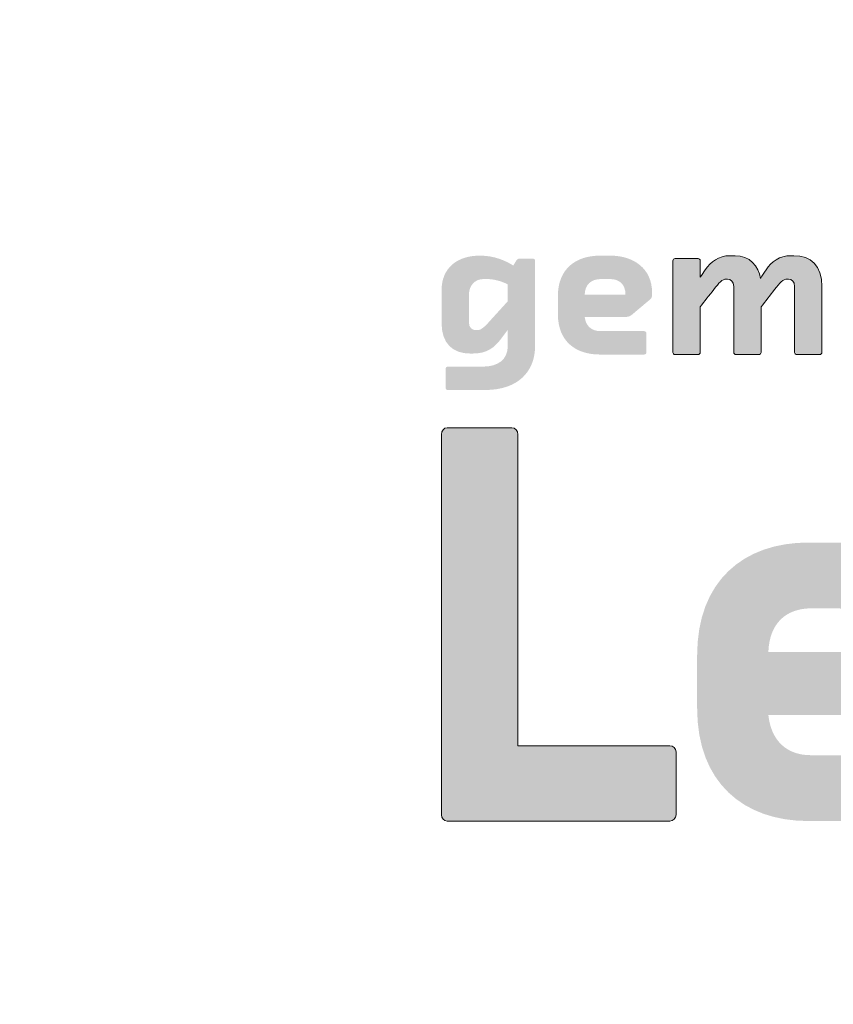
# Model space of a CAD drawing. Header units: metres. Extents: x 160756 to 160966, y 503283 to 503570.
# Tile 11 of 26: x 160865 to 160874, y 503306 to 503317. Entities that reach past the tile are written whole.
import ezdxf

# ---------------------------------------------------------------- set-up
doc = ezdxf.new("R2010")
doc.units = ezdxf.units.M
doc.header["$MEASUREMENT"] = 0
doc.linetypes.add('DGN Style 7', pattern=[13.626466, 6.13191, -2.725293, 2.04397, -2.725293])
for name, color, linetype, lineweight in [('kader', 7, 'Continuous', 0), ('tekening-onderhoek', 7, 'Continuous', 0), ('X-TA-MAATVOERING', 7, 'Continuous', 0)]:
    doc.layers.add(name, color=color, linetype=linetype, lineweight=lineweight)
doc.styles.add('ARIAL', font='arial.ttf', dxfattribs={"height": 2.5})
doc.styles.add('Style-Arial', font='arial.ttf')

# ---------------------------------------------------------------- blocks, each defined once
blk = doc.blocks.new('KA3')
at = {"linetype": 'DGN Style 7'}
blk.add_wipeout([(4200, 0), (4200, 2946), (0, 2946), (0, 0), (4200, 0), (4080, 110), (118.4, 110), (118.4, 2836), (4080, 2836), (4080, 110)], dxfattribs=at)
blk = doc.blocks.new('to-so-ru')
at = {"linetype": 'DGN Style 7'}
blk.add_wipeout([(-1922, 783.9), (0, 783.9), (0, 0), (-1922, 0)], dxfattribs=at)
at = {"layer": 'X-TA-MAATVOERING', "extrusion": (0, 0, -1)}
h = blk.add_hatch(color=256, dxfattribs=at)
edge = h.paths.add_edge_path()
edge.add_spline(control_points=[(1784.68, 496.08), (1784.68, 492.88), (1786.97, 491.28), (1790.4, 491.28)], knot_values=[0, 0, 0, 0, 1, 1, 1, 1], degree=3, periodic=0)
edge.add_line((1790.4, 491.28), (1798.53, 491.28))
edge.add_spline(control_points=[(1798.53, 491.28), (1798.8, 491.28), (1799.03, 491.01), (1799.03, 490.73)], knot_values=[0, 0, 0, 0, 1, 1, 1, 1], degree=3, periodic=0)
edge.add_line((1799.03, 490.73), (1799.03, 486.39))
edge.add_spline(control_points=[(1799.03, 486.39), (1799.03, 486.12), (1798.8, 485.89), (1798.53, 485.89)], knot_values=[0, 0, 0, 0, 1, 1, 1, 1], degree=3, periodic=0)
edge.add_line((1798.53, 485.89), (1789.89, 485.89))
edge.add_spline(control_points=[(1789.89, 485.89), (1782.26, 485.89), (1778.38, 490.19), (1778.38, 496.08)], knot_values=[0, 0, 0, 0, 1, 1, 1, 1], degree=3, periodic=0)
edge.add_line((1778.38, 496.08), (1778.38, 515.68))
edge.add_spline(control_points=[(1778.38, 515.68), (1778.38, 515.96), (1778.61, 516.19), (1778.88, 516.19)], knot_values=[0, 0, 0, 0, 1, 1, 1, 1], degree=3, periodic=0)
edge.add_line((1778.88, 516.19), (1781.94, 516.19))
edge.add_spline(control_points=[(1781.94, 516.19), (1782.31, 516.19), (1782.54, 516.05), (1782.72, 515.73)], knot_values=[0, 0, 0, 0, 1, 1, 1, 1], degree=3, periodic=0)
edge.add_line((1782.72, 515.73), (1783.41, 514.59))
edge.add_spline(control_points=[(1783.41, 514.59), (1785.19, 515.73), (1787.88, 516.87), (1790.85, 516.87)], knot_values=[0, 0, 0, 0, 1, 1, 1, 1], degree=3, periodic=0)
edge.add_line((1790.85, 516.87), (1791.22, 516.87))
edge.add_spline(control_points=[(1791.22, 516.87), (1796.24, 516.87), (1799.95, 514.13), (1799.95, 508.87)], knot_values=[0, 0, 0, 0, 1, 1, 1, 1], degree=3, periodic=0)
edge.add_line((1799.95, 508.87), (1799.95, 501.38))
edge.add_spline(control_points=[(1799.95, 501.38), (1799.95, 496.58), (1797.34, 494.3), (1793.41, 494.3)], knot_values=[0, 0, 0, 0, 1, 1, 1, 1], degree=3, periodic=0)
edge.add_line((1793.41, 494.3), (1792.77, 494.3))
edge.add_spline(control_points=[(1792.77, 494.3), (1789.39, 494.3), (1787.75, 495.62), (1785.96, 498.05)], knot_values=[0, 0, 0, 0, 1, 1, 1, 1], degree=3, periodic=0)
edge.add_line((1785.96, 498.05), (1784.68, 499.78))
edge.add_line((1784.68, 499.78), (1784.68, 496.08))
edge = h.paths.add_edge_path(flags=17)
edge.add_spline(control_points=[(1788.66, 501.98), (1789.89, 500.6), (1790.76, 499.69), (1791.72, 499.69)], knot_values=[0, 0, 0, 0, 1, 1, 1, 1], degree=3, periodic=0)
edge.add_line((1791.72, 499.69), (1792.04, 499.69))
edge.add_spline(control_points=[(1792.04, 499.69), (1792.91, 499.69), (1793.64, 500.33), (1793.64, 501.38)], knot_values=[0, 0, 0, 0, 1, 1, 1, 1], degree=3, periodic=0)
edge.add_line((1793.64, 501.38), (1793.64, 507.82))
edge.add_spline(control_points=[(1793.64, 507.82), (1793.64, 510.06), (1792.22, 511.48), (1790.26, 511.48)], knot_values=[0, 0, 0, 0, 1, 1, 1, 1], degree=3, periodic=0)
edge.add_line((1790.26, 511.48), (1789.57, 511.48))
edge.add_spline(control_points=[(1789.57, 511.48), (1787.75, 511.48), (1786.01, 510.93), (1784.68, 510.25)], knot_values=[0, 0, 0, 0, 1, 1, 1, 1], degree=3, periodic=0)
edge.add_line((1784.68, 510.25), (1784.68, 506.36))
edge.add_line((1784.68, 506.36), (1788.66, 501.98))
at = {"layer": 'X-TA-MAATVOERING'}
h = blk.add_hatch(color=256, dxfattribs=at)
edge = h.paths.add_edge_path()
edge.add_spline(control_points=[(-1757.26, 502.75), (-1756.72, 502.75), (-1756.26, 503.07), (-1755.89, 503.39)], knot_values=[0, 0, 0, 0, 1, 1, 1, 1], degree=3, periodic=0)
edge.add_line((-1755.89, 503.39), (-1751.92, 506.73))
edge.add_spline(control_points=[(-1751.92, 506.73), (-1751.55, 507.05), (-1751.42, 507.28), (-1751.42, 507.82)], knot_values=[0, 0, 0, 0, 1, 1, 1, 1], degree=3, periodic=0)
edge.add_line((-1751.42, 507.82), (-1751.42, 508.42))
edge.add_spline(control_points=[(-1751.42, 508.42), (-1751.42, 513.81), (-1755.57, 516.87), (-1760.97, 516.87)], knot_values=[0, 0, 0, 0, 1, 1, 1, 1], degree=3, periodic=0)
edge.add_line((-1760.97, 516.87), (-1763.48, 516.87))
edge.add_spline(control_points=[(-1763.48, 516.87), (-1769.1, 516.87), (-1773.12, 513.72), (-1773.12, 507.64)], knot_values=[0, 0, 0, 0, 1, 1, 1, 1], degree=3, periodic=0)
edge.add_line((-1773.12, 507.64), (-1773.12, 503.3))
edge.add_spline(control_points=[(-1773.12, 503.3), (-1773.12, 497.22), (-1769.1, 494.07), (-1763.48, 494.07)], knot_values=[0, 0, 0, 0, 1, 1, 1, 1], degree=3, periodic=0)
edge.add_line((-1763.48, 494.07), (-1753.2, 494.07))
edge.add_spline(control_points=[(-1753.2, 494.07), (-1752.92, 494.07), (-1752.7, 494.3), (-1752.7, 494.57)], knot_values=[0, 0, 0, 0, 1, 1, 1, 1], degree=3, periodic=0)
edge.add_line((-1752.7, 494.57), (-1752.7, 498.91))
edge.add_spline(control_points=[(-1752.7, 498.91), (-1752.7, 499.19), (-1752.92, 499.46), (-1753.2, 499.46)], knot_values=[0, 0, 0, 0, 1, 1, 1, 1], degree=3, periodic=0)
edge.add_line((-1753.2, 499.46), (-1763.3, 499.46))
edge.add_spline(control_points=[(-1763.3, 499.46), (-1765.35, 499.46), (-1766.72, 500.65), (-1766.95, 502.75)], knot_values=[0, 0, 0, 0, 1, 1, 1, 1], degree=3, periodic=0)
edge.add_line((-1766.95, 502.75), (-1757.26, 502.75))
edge = h.paths.add_edge_path(flags=17)
edge.add_spline(control_points=[(-1761.1, 511.48), (-1758.91, 511.48), (-1757.54, 510.2), (-1757.54, 507.91)], knot_values=[0, 0, 0, 0, 1, 1, 1, 1], degree=3, periodic=0)
edge.add_line((-1757.54, 507.91), (-1766.95, 507.91))
edge.add_spline(control_points=[(-1766.95, 507.91), (-1766.86, 510.2), (-1765.49, 511.48), (-1763.21, 511.48)], knot_values=[0, 0, 0, 0, 1, 1, 1, 1], degree=3, periodic=0)
edge.add_line((-1763.21, 511.48), (-1761.1, 511.48))
h = blk.add_hatch(color=256, dxfattribs=at)
edge = h.paths.add_edge_path()
edge.add_spline(control_points=[(-1733.41, 516.87), (-1736.11, 516.87), (-1737.89, 515.45), (-1739.17, 513.58)], knot_values=[0, 0, 0, 0, 1, 1, 1, 1], degree=3, periodic=0)
edge.add_line((-1739.17, 513.58), (-1740.31, 511.89))
edge.add_line((-1740.31, 511.89), (-1740.31, 515.68))
edge.add_spline(control_points=[(-1740.31, 515.68), (-1740.31, 515.96), (-1740.54, 516.19), (-1740.81, 516.19)], knot_values=[0, 0, 0, 0, 1, 1, 1, 1], degree=3, periodic=0)
edge.add_line((-1740.81, 516.19), (-1746.11, 516.19))
edge.add_spline(control_points=[(-1746.11, 516.19), (-1746.39, 516.19), (-1746.62, 515.96), (-1746.62, 515.68)], knot_values=[0, 0, 0, 0, 1, 1, 1, 1], degree=3, periodic=0)
edge.add_line((-1746.62, 515.68), (-1746.62, 494.57))
edge.add_spline(control_points=[(-1746.62, 494.57), (-1746.62, 494.3), (-1746.39, 494.07), (-1746.11, 494.07)], knot_values=[0, 0, 0, 0, 1, 1, 1, 1], degree=3, periodic=0)
edge.add_line((-1746.11, 494.07), (-1740.81, 494.07))
edge.add_spline(control_points=[(-1740.81, 494.07), (-1740.54, 494.07), (-1740.31, 494.3), (-1740.31, 494.57)], knot_values=[0, 0, 0, 0, 1, 1, 1, 1], degree=3, periodic=0)
edge.add_line((-1740.31, 494.57), (-1740.31, 505.04))
edge.add_line((-1740.31, 505.04), (-1737.2, 509.06))
edge.add_spline(control_points=[(-1737.2, 509.06), (-1735.97, 510.61), (-1735.28, 511.48), (-1734.23, 511.48)], knot_values=[0, 0, 0, 0, 1, 1, 1, 1], degree=3, periodic=0)
edge.add_line((-1734.23, 511.48), (-1734, 511.48))
edge.add_spline(control_points=[(-1734, 511.48), (-1733.27, 511.48), (-1732.59, 510.84), (-1732.59, 509.79)], knot_values=[0, 0, 0, 0, 1, 1, 1, 1], degree=3, periodic=0)
edge.add_line((-1732.59, 509.79), (-1732.59, 494.57))
edge.add_spline(control_points=[(-1732.59, 494.57), (-1732.59, 494.3), (-1732.36, 494.07), (-1732.09, 494.07)], knot_values=[0, 0, 0, 0, 1, 1, 1, 1], degree=3, periodic=0)
edge.add_line((-1732.09, 494.07), (-1726.83, 494.07))
edge.add_spline(control_points=[(-1726.83, 494.07), (-1726.51, 494.07), (-1726.28, 494.3), (-1726.28, 494.57)], knot_values=[0, 0, 0, 0, 1, 1, 1, 1], degree=3, periodic=0)
edge.add_line((-1726.28, 494.57), (-1726.28, 505.04))
edge.add_line((-1726.28, 505.04), (-1723.17, 509.06))
edge.add_spline(control_points=[(-1723.17, 509.06), (-1721.94, 510.61), (-1721.26, 511.48), (-1720.21, 511.48)], knot_values=[0, 0, 0, 0, 1, 1, 1, 1], degree=3, periodic=0)
edge.add_line((-1720.21, 511.48), (-1719.98, 511.48))
edge.add_spline(control_points=[(-1719.98, 511.48), (-1719.24, 511.48), (-1718.56, 510.84), (-1718.56, 509.79)], knot_values=[0, 0, 0, 0, 1, 1, 1, 1], degree=3, periodic=0)
edge.add_line((-1718.56, 509.79), (-1718.56, 494.57))
edge.add_spline(control_points=[(-1718.56, 494.57), (-1718.56, 494.3), (-1718.29, 494.07), (-1718.01, 494.07)], knot_values=[0, 0, 0, 0, 1, 1, 1, 1], degree=3, periodic=0)
edge.add_line((-1718.01, 494.07), (-1712.8, 494.07))
edge.add_spline(control_points=[(-1712.8, 494.07), (-1712.53, 494.07), (-1712.25, 494.3), (-1712.25, 494.57)], knot_values=[0, 0, 0, 0, 1, 1, 1, 1], degree=3, periodic=0)
edge.add_line((-1712.25, 494.57), (-1712.25, 509.79))
edge.add_spline(control_points=[(-1712.25, 509.79), (-1712.25, 514.59), (-1714.81, 516.87), (-1718.74, 516.87)], knot_values=[0, 0, 0, 0, 1, 1, 1, 1], degree=3, periodic=0)
edge.add_line((-1718.74, 516.87), (-1719.38, 516.87))
edge.add_spline(control_points=[(-1719.38, 516.87), (-1722.08, 516.87), (-1723.91, 515.5), (-1725.14, 513.58)], knot_values=[0, 0, 0, 0, 1, 1, 1, 1], degree=3, periodic=0)
edge.add_line((-1725.14, 513.58), (-1726.42, 511.62))
edge.add_spline(control_points=[(-1726.42, 511.62), (-1726.74, 514.45), (-1729.02, 516.87), (-1732.22, 516.87)], knot_values=[0, 0, 0, 0, 1, 1, 1, 1], degree=3, periodic=0)
edge.add_line((-1732.22, 516.87), (-1733.41, 516.87))
h = blk.add_hatch(color=256, dxfattribs=at)
edge = h.paths.add_edge_path()
edge.add_spline(control_points=[(-1782.37, 475.65), (-1782.37, 476.42), (-1782.97, 477.2), (-1783.71, 477.2)], knot_values=[0, 0, 0, 0, 1, 1, 1, 1], degree=3, periodic=0)
edge.add_line((-1783.71, 477.2), (-1798.66, 477.2))
edge.add_spline(control_points=[(-1798.66, 477.2), (-1799.39, 477.2), (-1800, 476.42), (-1800, 475.65)], knot_values=[0, 0, 0, 0, 1, 1, 1, 1], degree=3, periodic=0)
edge.add_line((-1800, 475.65), (-1800, 387.88))
edge.add_spline(control_points=[(-1800, 387.88), (-1800, 387.11), (-1799.39, 386.47), (-1798.66, 386.47)], knot_values=[0, 0, 0, 0, 1, 1, 1, 1], degree=3, periodic=0)
edge.add_line((-1798.66, 386.47), (-1747.34, 386.47))
edge.add_spline(control_points=[(-1747.34, 386.47), (-1746.61, 386.47), (-1745.88, 387.11), (-1745.88, 387.88)], knot_values=[0, 0, 0, 0, 1, 1, 1, 1], degree=3, periodic=0)
edge.add_line((-1745.88, 387.88), (-1745.88, 402.44))
edge.add_spline(control_points=[(-1745.88, 402.44), (-1745.88, 403.21), (-1746.61, 403.85), (-1747.34, 403.85)], knot_values=[0, 0, 0, 0, 1, 1, 1, 1], degree=3, periodic=0)
edge.add_line((-1747.34, 403.85), (-1782.37, 403.85))
edge.add_line((-1782.37, 403.85), (-1782.37, 475.65))
h = blk.add_hatch(color=256, dxfattribs=at)
edge = h.paths.add_edge_path()
edge.add_spline(control_points=[(-1684.59, 422.14), (-1683.61, 423.03), (-1683.25, 423.68), (-1683.25, 425.22)], knot_values=[0, 0, 0, 0, 1, 1, 1, 1], degree=3, periodic=0)
edge.add_line((-1683.25, 425.22), (-1683.25, 426.89))
edge.add_spline(control_points=[(-1683.25, 426.89), (-1683.25, 442.09), (-1694.31, 450.71), (-1708.67, 450.71)], knot_values=[0, 0, 0, 0, 1, 1, 1, 1], degree=3, periodic=0)
edge.add_line((-1708.67, 450.71), (-1715.35, 450.71))
edge.add_spline(control_points=[(-1715.35, 450.71), (-1730.31, 450.71), (-1741.02, 441.83), (-1741.02, 424.71)], knot_values=[0, 0, 0, 0, 1, 1, 1, 1], degree=3, periodic=0)
edge.add_line((-1741.02, 424.71), (-1741.02, 412.47))
edge.add_spline(control_points=[(-1741.02, 412.47), (-1741.02, 395.35), (-1730.31, 386.47), (-1715.35, 386.47)], knot_values=[0, 0, 0, 0, 1, 1, 1, 1], degree=3, periodic=0)
edge.add_line((-1715.35, 386.47), (-1687.99, 386.47))
edge.add_spline(control_points=[(-1687.99, 386.47), (-1687.26, 386.47), (-1686.65, 387.11), (-1686.65, 387.88)], knot_values=[0, 0, 0, 0, 1, 1, 1, 1], degree=3, periodic=0)
edge.add_line((-1686.65, 387.88), (-1686.65, 400.12))
edge.add_spline(control_points=[(-1686.65, 400.12), (-1686.65, 400.89), (-1687.26, 401.66), (-1687.99, 401.66)], knot_values=[0, 0, 0, 0, 1, 1, 1, 1], degree=3, periodic=0)
edge.add_line((-1687.99, 401.66), (-1714.87, 401.66))
edge.add_spline(control_points=[(-1714.87, 401.66), (-1720.34, 401.66), (-1723.99, 405.01), (-1724.6, 410.93)], knot_values=[0, 0, 0, 0, 1, 1, 1, 1], degree=3, periodic=0)
edge.add_line((-1724.6, 410.93), (-1698.81, 410.93))
edge.add_spline(control_points=[(-1698.81, 410.93), (-1697.36, 410.93), (-1696.14, 411.83), (-1695.17, 412.73)], knot_values=[0, 0, 0, 0, 1, 1, 1, 1], degree=3, periodic=0)
edge.add_line((-1695.17, 412.73), (-1684.59, 422.14))
edge = h.paths.add_edge_path(flags=17)
edge.add_spline(control_points=[(-1724.6, 425.48), (-1724.36, 431.92), (-1720.71, 435.53), (-1714.63, 435.53)], knot_values=[0, 0, 0, 0, 1, 1, 1, 1], degree=3, periodic=0)
edge.add_line((-1714.63, 435.53), (-1709.03, 435.53))
edge.add_spline(control_points=[(-1709.03, 435.53), (-1703.19, 435.53), (-1699.55, 431.92), (-1699.55, 425.48)], knot_values=[0, 0, 0, 0, 1, 1, 1, 1], degree=3, periodic=0)
edge.add_line((-1699.55, 425.48), (-1724.6, 425.48))
for points, knots in [([(-1733.41, 516.87), (-1736.11, 516.87), (-1737.89, 515.45), (-1739.17, 513.58), (-1739.55, 513.02), (-1739.93, 512.45), (-1740.31, 511.89), (-1740.31, 513.15), (-1740.31, 514.42), (-1740.31, 515.68), (-1740.31, 515.96), (-1740.54, 516.19), (-1740.81, 516.19), (-1742.58, 516.19), (-1744.35, 516.19), (-1746.11, 516.19), (-1746.39, 516.19), (-1746.62, 515.96), (-1746.62, 515.68), (-1746.62, 508.65), (-1746.62, 501.61), (-1746.62, 494.57), (-1746.62, 494.3), (-1746.39, 494.07), (-1746.11, 494.07), (-1744.35, 494.07), (-1742.58, 494.07), (-1740.81, 494.07), (-1740.54, 494.07), (-1740.31, 494.3), (-1740.31, 494.57), (-1740.31, 498.06), (-1740.31, 501.55), (-1740.31, 505.04), (-1739.27, 506.38), (-1738.24, 507.72), (-1737.2, 509.06), (-1735.97, 510.61), (-1735.28, 511.48), (-1734.23, 511.48), (-1734.16, 511.48), (-1734.08, 511.48), (-1734, 511.48), (-1733.27, 511.48), (-1732.59, 510.84), (-1732.59, 509.79), (-1732.59, 504.72), (-1732.59, 499.64), (-1732.59, 494.57), (-1732.59, 494.3), (-1732.36, 494.07), (-1732.09, 494.07), (-1730.33, 494.07), (-1728.58, 494.07), (-1726.83, 494.07), (-1726.51, 494.07), (-1726.28, 494.3), (-1726.28, 494.57), (-1726.28, 498.06), (-1726.28, 501.55), (-1726.28, 505.04), (-1725.25, 506.38), (-1724.21, 507.72), (-1723.17, 509.06), (-1721.94, 510.61), (-1721.26, 511.48), (-1720.21, 511.48), (-1720.13, 511.48), (-1720.05, 511.48), (-1719.98, 511.48), (-1719.24, 511.48), (-1718.56, 510.84), (-1718.56, 509.79), (-1718.56, 504.72), (-1718.56, 499.64), (-1718.56, 494.57), (-1718.56, 494.3), (-1718.29, 494.07), (-1718.01, 494.07), (-1716.27, 494.07), (-1714.54, 494.07), (-1712.8, 494.07), (-1712.53, 494.07), (-1712.25, 494.3), (-1712.25, 494.57), (-1712.25, 499.64), (-1712.25, 504.72), (-1712.25, 509.79), (-1712.25, 514.59), (-1714.81, 516.87), (-1718.74, 516.87), (-1718.96, 516.87), (-1719.17, 516.87), (-1719.38, 516.87), (-1722.08, 516.87), (-1723.91, 515.5), (-1725.14, 513.58), (-1725.57, 512.93), (-1725.99, 512.27), (-1726.42, 511.62), (-1726.74, 514.45), (-1729.02, 516.87), (-1732.22, 516.87), (-1732.62, 516.87), (-1733.01, 516.87), (-1733.41, 516.87)], [0, 0, 0, 0, 0.03125, 0.03125, 0.03125, 0.046875, 0.046875, 0.046875, 0.0625, 0.0625, 0.0625, 0.09375, 0.09375, 0.09375, 0.125, 0.125, 0.125, 0.15625, 0.15625, 0.15625, 0.1875, 0.1875, 0.1875, 0.21875, 0.21875, 0.21875, 0.25, 0.25, 0.25, 0.28125, 0.28125, 0.28125, 0.296875, 0.296875, 0.296875, 0.3125, 0.3125, 0.3125, 0.34375, 0.34375, 0.34375, 0.375, 0.375, 0.375, 0.40625, 0.40625, 0.40625, 0.4375, 0.4375, 0.4375, 0.46875, 0.46875, 0.46875, 0.5, 0.5, 0.5, 0.53125, 0.53125, 0.53125, 0.546875, 0.546875, 0.546875, 0.5625, 0.5625, 0.5625, 0.59375, 0.59375, 0.59375, 0.625, 0.625, 0.625, 0.65625, 0.65625, 0.65625, 0.6875, 0.6875, 0.6875, 0.71875, 0.71875, 0.71875, 0.75, 0.75, 0.75, 0.78125, 0.78125, 0.78125, 0.8125, 0.8125, 0.8125, 0.84375, 0.84375, 0.84375, 0.875, 0.875, 0.875, 0.90625, 0.90625, 0.90625, 0.9375, 0.9375, 0.9375, 0.96875, 0.96875, 0.96875, 1, 1, 1, 1]), ([(-1782.37, 475.65), (-1782.37, 476.42), (-1782.97, 477.2), (-1783.71, 477.2), (-1788.69, 477.2), (-1793.68, 477.2), (-1798.66, 477.2), (-1799.39, 477.2), (-1800, 476.42), (-1800, 475.65), (-1800, 446.4), (-1800, 417.14), (-1800, 387.88), (-1800, 387.11), (-1799.39, 386.47), (-1798.66, 386.47), (-1781.56, 386.47), (-1764.45, 386.47), (-1747.34, 386.47), (-1746.61, 386.47), (-1745.88, 387.11), (-1745.88, 387.88), (-1745.88, 392.74), (-1745.88, 397.59), (-1745.88, 402.44), (-1745.88, 403.21), (-1746.61, 403.85), (-1747.34, 403.85), (-1759.02, 403.85), (-1770.69, 403.85), (-1782.37, 403.85), (-1782.37, 427.78), (-1782.37, 451.72), (-1782.37, 475.65)], [0, 0, 0, 0, 0.1, 0.1, 0.1, 0.2, 0.2, 0.2, 0.3, 0.3, 0.3, 0.4, 0.4, 0.4, 0.5, 0.5, 0.5, 0.6, 0.6, 0.6, 0.7, 0.7, 0.7, 0.8, 0.8, 0.8, 0.9, 0.9, 0.9, 0.95, 0.95, 0.95, 1, 1, 1, 1])]:
    blk.add_open_spline(points, degree=3, knots=knots, dxfattribs=at)
blk = doc.blocks.new('A3 zw')
at = {"layer": 'kader', "color": 7, "linetype": 'Continuous', "lineweight": 0, "xscale": 0.09999999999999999, "yscale": 0.09999999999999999, "zscale": 0.09999999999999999}
blk.add_blockref('KA3', (0, 0), dxfattribs=at)
at = {"layer": 'tekening-onderhoek', "color": 7, "linetype": 'Continuous', "lineweight": 0, "xscale": 0.09999999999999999, "yscale": 0.09999999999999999, "zscale": 0.09999999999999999}
blk.add_blockref('to-so-ru', (408, 11), dxfattribs=at)
at = {"layer": 'tekening-onderhoek', "color": 7}
for tag, height, style in [('titel', 5, 'Style-Arial'), ('titelregel2', 5, 'Style-Arial'), ('titelregel3', 5, 'Style-Arial'), ('titelregel4', 5, 'Style-Arial'), ('archiefnummer', 3.5, 'ARIAL'), ('van bladen', 2, 'Style-Arial'), ('schaal', 2, 'ARIAL'), ('gewijzigd', 2, 'ARIAL'), ('gewijzigd2', 2, 'ARIAL'), ('datum', 2, 'ARIAL'), ('blad ', 2, 'Style-Arial'), ('get2', 2, 'ARIAL'), ('get3', 2, 'ARIAL'), ('get1', 2, 'ARIAL')]:
    blk.add_attdef(tag, (0, 0), '', height=height, dxfattribs=dict(at, style=style))

msp = doc.modelspace()

# ---------------------------------------------------------------- block references
at = {"layer": 'kader', "color": 7, "linetype": 'Continuous', "lineweight": 0, "xscale": 0.5, "yscale": 0.5, "zscale": 0.5, "rotation": 1.825240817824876e-11}
msp.add_blockref('A3 zw', (160755.734, 503282.88), dxfattribs=at)

doc.saveas('drawing.dxf')
